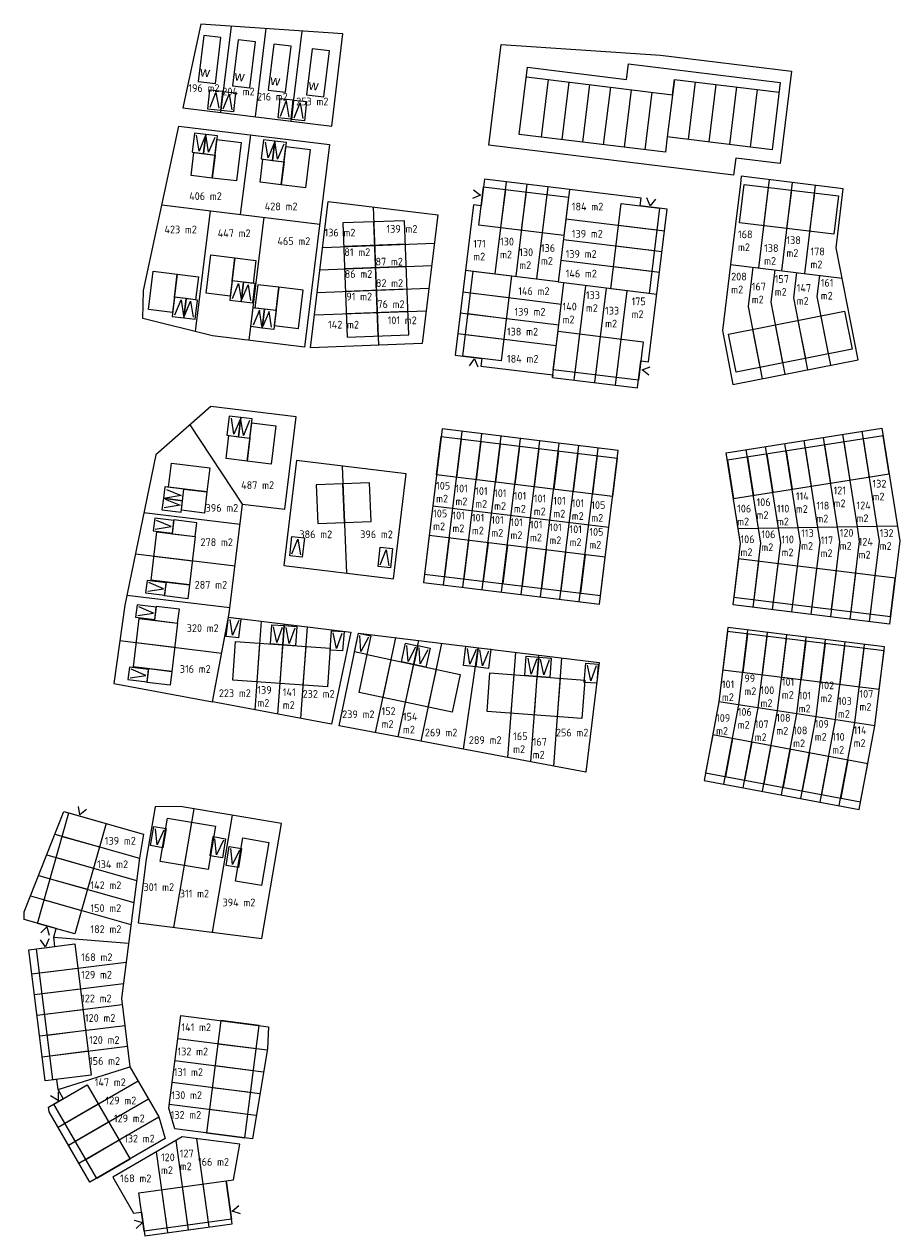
# Model space of a CAD drawing. Header units: metres. Extents: x 205799 to 208906, y 476485 to 477245.
# Tile 3 of 12: x 206230 to 206457, y 476903 to 477217. Entities that reach past the tile are written whole.
import ezdxf

# ---------------------------------------------------------------- set-up
doc = ezdxf.new("R2010")
doc.units = ezdxf.units.M
doc.layers.get('0').update_dxf_attribs({"linetype": 'CONTINUOUS'})
for name, color, linetype, lineweight, true_color in [('N-PV-OG-APPARTEMENT-G', 252, 'CONTINUOUS', 0, 0x696969), ('N-PV-OG-KAVEL_KAVELGRENS-G', 7, 'CONTINUOUS', 13, 0xff4000), ('N-PV-OG-KAVEL_TUSSENGRENS-G', 7, 'CONTINUOUS', 13, 0xff4000)]:
    doc.layers.add(name, color=color, linetype=linetype, lineweight=lineweight, true_color=true_color)
for name, color, linetype, lineweight in [('N-PV-OG-KAVEL_BERGING-G', 161, 'CONTINUOUS', 0), ('N-PV-OG-KAVEL_ENTREE-S', 7, 'CONTINUOUS', 0), ('N-PV-OG-KAVEL_OPPERVLAK-T', 7, 'CONTINUOUS', 0), ('N-PV-OG-KAVEL_PARKEERPLAATS-S', 253, 'CONTINUOUS', 0), ('N-PV-OG-WONING-G', 80, 'CONTINUOUS', 13), ('N-PV-OG-WONINGCATEGORIE-T', 7, 'CONTINUOUS', 0)]:
    doc.layers.add(name, color=color, linetype=linetype, lineweight=lineweight)
doc.styles.add('NLCS-ISO-M200-T50', font='NLCS-ISO.ttf')
doc.styles.add('verklaring', font='arial.ttf', dxfattribs={"height": 2.5})

# ---------------------------------------------------------------- blocks, each defined once
blk = doc.blocks.new('entree')
at = {"extrusion": (0, 0, -1), "flags": 128}
blk.add_lwpolyline([(1.12, -1.95), (0, 0), (-1.12, -1.95)], dxfattribs=at)
blk = doc.blocks.new('pp prive1')
at = {"color": 0, "linetype": 'ByBlock', "lineweight": -2, "extrusion": (0, 0, -1), "flags": 128}
for points in [[(1.62, 0.5), (-1.62, 0.5), (-1.62, -4.5), (1.62, -4.5), (1.62, 0.5)], [(1.12, -4), (0, 0), (-1.13, -4)]]:
    blk.add_lwpolyline(points, dxfattribs=at)
blk = doc.blocks.new('pp prive21')
at = {"color": 0, "linetype": 'ByBlock', "lineweight": -2}
for p, q in [((3, -5), (3, 0)), ((3, 0), (3, -5))]:
    blk.add_line(p, q, dxfattribs=at)
at = {"color": 0, "linetype": 'ByBlock', "lineweight": -2, "flags": 128}
blk.add_lwpolyline([(0, -5), (3, -5), (6, -5), (6, 0), (3, 0), (0, 0), (0, -5)], dxfattribs=at)
at = {"color": 0, "linetype": 'ByBlock', "lineweight": -2, "extrusion": (0, 0, -1), "flags": 128}
for points in [[(-0.63, -4.5), (-1.75, -0.5), (-2.88, -4.5)], [(-3.13, -4.5), (-4.25, -0.5), (-5.38, -4.5)]]:
    blk.add_lwpolyline(points, dxfattribs=at)

msp = doc.modelspace()

# ---------------------------------------------------------------- linework, layer by layer
at = {"layer": 'N-PV-OG-APPARTEMENT-G', "flags": 128}
for points in [[(206360.22, 477202.89), (206398.04, 477198.26), (206398.53, 477202.24), (206425.62, 477198.92)], [(206365.88, 477202.2), (206364.06, 477187.31)], [(206371.24, 477201.54), (206369.42, 477186.65)], [(206376.6, 477200.89), (206374.78, 477186)], [(206381.96, 477200.23), (206380.14, 477185.34)], [(206387.32, 477199.57), (206385.5, 477184.68)], [(206398.53, 477202.24), (206396.7, 477187.35)], [(206403.89, 477201.58), (206402.06, 477186.69)], [(206409.25, 477200.93), (206407.42, 477186.04)], [(206414.61, 477200.27), (206412.78, 477185.38)], [(206419.97, 477199.61), (206418.14, 477184.73)], [(206392.68, 477198.92), (206390.86, 477184.03)]]:
    msp.add_lwpolyline(points, dxfattribs=at)
at = {"layer": 'N-PV-OG-KAVEL_BERGING-G', "flags": 128}
for points in [[(206274.2, 477183.34), (206279.66, 477182.67), (206278.93, 477176.72), (206273.47, 477177.39), (206274.2, 477183.34)], [(206292.06, 477181.58), (206297.52, 477180.91), (206296.79, 477174.95), (206291.33, 477175.62), (206292.06, 477181.58)], [(206289.52, 477149.45), (206284.06, 477150.11), (206284.79, 477156.07), (206290.25, 477155.4), (206289.52, 477149.45)], [(206274.62, 477145.2), (206269.17, 477145.87), (206269.89, 477151.83), (206275.35, 477151.16), (206274.62, 477145.2)], [(206289.98, 477143.16), (206295.44, 477142.49), (206296.17, 477148.45), (206290.71, 477149.11), (206289.98, 477143.16)], [(206283.23, 477110.09), (206288.68, 477109.42), (206287.96, 477103.47), (206282.5, 477104.14), (206283.23, 477110.09)], [(206270.94, 477090.75), (206271.61, 477096.21), (206277.56, 477095.48), (206276.9, 477090.02), (206270.94, 477090.75)], [(206274.53, 477083.95), (206274.97, 477087.52), (206269.02, 477088.25), (206268.58, 477084.68), (206274.53, 477083.95)], [(206273, 477071.44), (206272.57, 477067.87), (206266.61, 477068.6), (206267.05, 477072.17), (206273, 477071.44)], [(206269.97, 477061.55), (206270.41, 477065.12), (206264.45, 477065.85), (206264.02, 477062.28), (206269.97, 477061.55)], [(206268.44, 477049.04), (206268, 477045.47), (206262.05, 477046.2), (206262.48, 477049.77), (206268.44, 477049.04)]]:
    msp.add_lwpolyline(points, dxfattribs=at)
at = {"layer": 'N-PV-OG-KAVEL_KAVELGRENS-G', "flags": 128}
for points in [[(206275.98, 477216.51), (206271.32, 477194.88), (206309.84, 477190.16), (206312.76, 477214.03), (206275.98, 477216.51)], [(206353.73, 477211.27), (206394.96, 477208.5), (206428.81, 477204.36), (206425.89, 477180.49), (206414.4, 477181.89), (206413.86, 477177.43), (206350.53, 477185.18), (206353.73, 477211.27)], [(206260.94, 477140.4), (206261.13, 477147.6), (206270.3, 477190.16), (206309.26, 477185.4), (206302.84, 477132.99), (206279.02, 477135.9), (206260.94, 477140.4)], [(206396.66, 477168.65), (206389.71, 477169.5), (206389.96, 477171.49), (206349.36, 477176.46), (206348.51, 477169.51), (206346.53, 477169.75), (206341.8, 477130.84), (206341.8, 477130.84), (206348.71, 477130.01), (206348.47, 477128.02), (206367.03, 477125.75), (206366.95, 477125.14), (206388.99, 477122.44), (206389.84, 477129.39), (206391.83, 477129.14), (206396.66, 477168.65)], [(206413.05, 477154.35), (206410.95, 477137.25), (206413.69, 477123.31), (206446.07, 477129.66), (206440.39, 477158.61), (206440.39, 477158.61), (206442.24, 477173.95), (206415.84, 477177.18), (206415.6, 477175.2), (206413.05, 477154.35)], [(206308.96, 477170.62), (206337.34, 477167.15), (206333.27, 477133.91), (206304.33, 477132.8), (206308.96, 477170.62)], [(206256.28, 477066.17), (206253.43, 477045.97), (206279.02, 477041.16), (206283.32, 477064.07), (206286.78, 477092.36), (206297.7, 477091.02), (206300.62, 477114.89), (206278.57, 477117.59), (206264.35, 477105.06), (206256.28, 477066.17)], [(206383.98, 477106.23), (206338.44, 477111.8), (206338.44, 477111.8), (206333.57, 477072.02), (206333.57, 477072.02), (206379.11, 477066.45), (206383.98, 477106.23)], [(206454.22, 477061.28), (206413.7, 477066.24), (206413.7, 477066.24), (206415.65, 477082.13), (206411.94, 477105.65), (206452.26, 477112.01), (206456.86, 477082.85), (206454.22, 477061.28)], [(206329.14, 477100.14), (206300.75, 477103.62), (206297.43, 477076.45), (206325.81, 477072.97), (206329.14, 477100.14)], [(206283.13, 477063.08), (206314.78, 477059.21), (206309.78, 477035.38), (206279.02, 477041.16), (206283.13, 477063.08)], [(206311.75, 477035.01), (206316.77, 477058.97), (206379.08, 477051.34), (206375.61, 477023.02), (206311.75, 477035.01)], [(206452.9, 477055.42), (206412.38, 477060.38), (206410.04, 477041.2), (206406.23, 477020.84), (206446.35, 477013.36), (206450.4, 477034.96), (206452.9, 477055.42)], [(206230.27, 476986.89), (206240.55, 477012.8), (206261.13, 477006.96), (206260.07, 477000.71), (206255.43, 476964.39), (206257.63, 476946.77), (206265.14, 476933.8), (206266.78, 476928.16), (206247.29, 476916.88), (206236.72, 476935.13), (206236.57, 476936.33), (206240.38, 476938.53), (206239.03, 476940.85), (206238.7, 476943.49), (206235.73, 476943.12), (206231.49, 476977.05), (206238.21, 476977.89), (206237.91, 476980.27), (206238.54, 476982.5), (206230.29, 476984.85), (206230.27, 476986.89)], [(206270.59, 477014.12), (206264.16, 477014.04), (206261.86, 477000.45), (206259.75, 476984), (206291.77, 476979.91), (206296.82, 477009.68), (206270.59, 477014.12)], [(206267.69, 476936.03), (206270.76, 476960.03), (206293.48, 476957.13), (206293.22, 476951.52), (206289.31, 476928.12), (206269.24, 476930.69), (206267.69, 476936.03)], [(206271.17, 476928.63), (206253.19, 476918.21), (206258.58, 476908.89), (206260.64, 476909.18), (206260.64, 476909.18), (206261.49, 476903.03), (206284.07, 476906.16), (206282.54, 476917.25), (206284.44, 476917.52), (206286.03, 476926.72), (206271.17, 476928.63)]]:
    msp.add_lwpolyline(points, dxfattribs=at)
at = {"layer": 'N-PV-OG-KAVEL_TUSSENGRENS-G'}
for p, q in [((206395.31, 477157.63), (206369.81, 477160.75)), ((206394.66, 477152.27), (206369.15, 477155.39)), ((206413.05, 477154.35), (206441.92, 477150.81)), ((206418.84, 477153.64), (206417.59, 477143.44)), ((206424.5, 477152.95), (206423.47, 477144.59)), ((206430.16, 477152.25), (206429.36, 477145.75)), ((206436.08, 477151.53), (206435.41, 477146.07)), ((206343.77, 477147.23), (206369.28, 477144.11)), ((206372.61, 477124.44), (206375.6, 477148.86)), ((206383.33, 477123.13), (206386.32, 477147.55)), ((206342.46, 477136.51), (206367.96, 477133.39)), ((206338.76, 477071.38), (206343.63, 477111.17)), ((206343.79, 477070.77), (206348.66, 477110.55)), ((206348.81, 477070.16), (206353.68, 477109.94)), ((206353.83, 477069.54), (206358.7, 477109.32)), ((206358.85, 477068.93), (206363.72, 477108.71)), ((206435.66, 477086.28), (206432.1, 477108.83)), ((206440.77, 477086.37), (206437.1, 477109.62)), ((206445.88, 477086.45), (206442.1, 477110.4)), ((206450.98, 477086.54), (206447.1, 477111.19)), ((206363.88, 477068.31), (206368.75, 477108.09)), ((206368.9, 477067.7), (206373.77, 477107.48)), ((206373.92, 477067.08), (206378.79, 477106.86)), ((206420.33, 477086.02), (206417.11, 477106.46)), ((206425.44, 477086.11), (206422.11, 477107.25)), ((206430.55, 477086.19), (206427.11, 477108.04)), ((206336.01, 477091.91), (206381.55, 477086.34)), ((206456.26, 477086.63), (206415.05, 477085.93)), ((206420.93, 477082.22), (206420.33, 477086.02)), ((206426.04, 477082.31), (206425.44, 477086.11)), ((206431.15, 477082.4), (206430.55, 477086.19)), ((206436.26, 477082.49), (206435.66, 477086.28)), ((206441.36, 477082.58), (206440.77, 477086.37)), ((206446.47, 477082.67), (206445.88, 477086.45)), ((206451.58, 477082.75), (206450.98, 477086.54)), ((206418.89, 477065.6), (206420.93, 477082.22)), ((206423.92, 477064.99), (206426.04, 477082.31)), ((206428.94, 477064.37), (206431.15, 477082.4)), ((206433.96, 477063.76), (206436.26, 477082.49)), ((206438.98, 477063.14), (206441.36, 477082.58)), ((206444.01, 477062.53), (206446.47, 477082.67)), ((206449.03, 477061.92), (206451.58, 477082.75)), ((206415.21, 477040.4), (206417.57, 477059.74)), ((206420.22, 477039.63), (206422.6, 477059.13)), ((206425.22, 477038.85), (206427.62, 477058.51)), ((206254.99, 477057.03), (206281.45, 477053.79)), ((206430.22, 477038.08), (206432.64, 477057.9)), ((206435.23, 477037.3), (206437.66, 477057.29)), ((206440.23, 477036.53), (206442.69, 477056.67)), ((206445.23, 477035.76), (206447.71, 477056.06)), ((206450.4, 477034.96), (206410.04, 477041.2)), ((206411.37, 477019.88), (206415.21, 477040.4)), ((206416.34, 477018.96), (206420.22, 477039.63)), ((206421.32, 477018.03), (206425.22, 477038.85)), ((206426.29, 477017.1), (206430.22, 477038.08)), ((206431.26, 477016.17), (206435.23, 477037.3)), ((206436.24, 477015.25), (206440.23, 477036.53)), ((206441.21, 477014.32), (206445.23, 477035.76)), ((206238.21, 477006.92), (206260.07, 477000.71)), ((206236.1, 477001.6), (206259.34, 476994.99)), ((206233.99, 476996.27), (206258.61, 476989.27)), ((206293.14, 476951.02), (206269.98, 476953.98)), ((206239.03, 476940.85), (206257.63, 476946.77)), ((206292.2, 476945.39), (206269.26, 476948.33)), ((206291.26, 476939.77), (206268.54, 476942.67)), ((206290.31, 476934.14), (206267.81, 476937.02))]:
    msp.add_line(p, q, dxfattribs=at)
at = {"layer": 'N-PV-OG-KAVEL_TUSSENGRENS-G', "flags": 128}
for points in [[(206283.81, 477215.98), (206281.08, 477193.68)], [(206292.8, 477215.37), (206290.01, 477192.59)], [(206302.1, 477214.75), (206299.25, 477191.46)], [(206288.87, 477187.89), (206286.18, 477167.3)], [(206355.02, 477175.76), (206352.1, 477151.96)], [(206360.38, 477175.11), (206357.46, 477151.3)], [(206423.09, 477176.3), (206420.29, 477153.46)], [(206429.04, 477175.57), (206426.25, 477152.73)], [(206435, 477174.84), (206432.2, 477152)], [(206365.74, 477174.45), (206362.82, 477150.64)], [(206371.4, 477173.76), (206368.46, 477149.74)], [(206265.91, 477169.78), (206306.73, 477164.78)], [(206274.62, 477137), (206278.44, 477168.25)], [(206320.56, 477169.2), (206321.92, 477133.48)], [(206288.45, 477134.75), (206292.34, 477166.55)], [(206395.97, 477162.99), (206370.46, 477166.11)], [(206307.51, 477158.77), (206336.45, 477159.88)], [(206306.79, 477152.94), (206335.74, 477154.05)], [(206344.46, 477152.89), (206368.48, 477149.95)], [(206366.95, 477125.14), (206369.94, 477149.56)], [(206393.96, 477146.61), (206368.46, 477149.74)], [(206306.08, 477147.11), (206335.02, 477148.22)], [(206377.97, 477123.79), (206380.96, 477148.21)], [(206417.59, 477143.44), (206421.24, 477124.79)], [(206423.47, 477144.59), (206427.13, 477125.95)], [(206429.36, 477145.75), (206433.02, 477127.1)], [(206435.41, 477146.07), (206438.91, 477128.26)], [(206305.37, 477141.28), (206334.31, 477142.39)], [(206343.11, 477141.86), (206368.62, 477138.74)], [(206286.78, 477092.36), (206273.21, 477112.86)], [(206312.58, 477102.17), (206313.63, 477074.46)], [(206261.26, 477090.21), (206286.15, 477087.16)], [(206259.04, 477079.5), (206284.82, 477076.34)], [(206256.83, 477068.82), (206283.5, 477065.56)], [(206290, 477039.1), (206291.64, 477062.04)], [(206295.93, 477037.98), (206297.6, 477061.31)], [(206301.87, 477036.87), (206303.56, 477060.58)], [(206321.18, 477033.24), (206326.42, 477057.78)], [(206327.08, 477032.13), (206332.4, 477057.05)], [(206332.98, 477031.03), (206338.38, 477056.32)], [(206343.92, 477028.97), (206347.79, 477055.17)], [(206355.45, 477026.8), (206357.52, 477053.98)], [(206361.38, 477025.69), (206363.48, 477053.25)], [(206367.31, 477024.58), (206369.44, 477052.52)], [(206274.14, 477013.52), (206268.94, 476982.83)], [(206284.05, 477011.84), (206278.92, 476981.55)], [(206231.88, 476990.95), (206257.88, 476983.56)], [(206237.91, 476980.27), (206257.26, 476978.74)], [(206232.27, 476970.8), (206256.64, 476973.84)], [(206232.94, 476965.44), (206255.93, 476968.31)], [(206233.61, 476960.09), (206255.62, 476962.83)], [(206234.28, 476954.73), (206256.29, 476957.47)], [(206234.95, 476949.37), (206256.96, 476952.11)], [(206239.02, 476931.16), (206259.73, 476943.14)], [(206241.73, 476926.48), (206262.43, 476938.47)], [(206244.43, 476921.81), (206265.14, 476933.8)], [(206272.78, 476904.6), (206269.58, 476927.7)], [(206278.13, 476905.34), (206274.97, 476928.14)], [(206267.43, 476903.86), (206264.53, 476924.78)]]:
    msp.add_lwpolyline(points, dxfattribs=at)
at = {"layer": 'N-PV-OG-WONING-G'}
for p, q in [((206354.78, 477173.78), (206353.56, 477163.85)), ((206360.14, 477173.12), (206358.92, 477163.19)), ((206365.5, 477172.46), (206364.28, 477162.54)), ((206422.84, 477174.31), (206421.63, 477164.38)), ((206428.8, 477173.58), (206427.58, 477163.66)), ((206434.76, 477172.85), (206433.54, 477162.93)), ((206393.98, 477163.24), (206384.06, 477164.45)), ((206393.33, 477157.88), (206383.4, 477159.09)), ((206392.67, 477152.52), (206382.75, 477153.73)), ((206345.75, 477146.99), (206355.68, 477145.78)), ((206345.09, 477141.62), (206355.02, 477140.4)), ((206436.4, 477141.01), (206438.33, 477131.2)), ((206418.74, 477137.55), (206420.66, 477127.74)), ((206424.63, 477138.7), (206426.55, 477128.89)), ((206430.52, 477139.86), (206432.44, 477130.05)), ((206344.44, 477136.27), (206354.37, 477135.06)), ((206372.86, 477126.43), (206374.07, 477136.36)), ((206378.22, 477125.77), (206379.43, 477135.7)), ((206383.58, 477125.12), (206384.79, 477135.04)), ((206343.39, 477109.18), (206342.18, 477099.26)), ((206447.41, 477109.21), (206448.97, 477099.34)), ((206348.41, 477108.57), (206347.2, 477098.64)), ((206353.44, 477107.95), (206352.22, 477098.03)), ((206358.46, 477107.34), (206357.24, 477097.41)), ((206363.48, 477106.72), (206362.27, 477096.8)), ((206368.5, 477106.11), (206367.29, 477096.18)), ((206373.53, 477105.49), (206372.31, 477095.57)), ((206427.42, 477106.06), (206428.97, 477096.19)), ((206432.41, 477106.85), (206433.97, 477096.97)), ((206437.41, 477107.64), (206438.97, 477097.76)), ((206442.41, 477108.43), (206443.97, 477098.55)), ((206378.55, 477104.88), (206377.33, 477094.95)), ((206417.42, 477104.49), (206418.98, 477094.61)), ((206422.42, 477105.28), (206423.98, 477095.4)), ((206312.76, 477097.57), (206305.86, 477097.31)), ((206305.86, 477097.31), (206306.24, 477087.31)), ((206319.65, 477097.83), (206312.76, 477097.57)), ((206313.13, 477087.57), (206312.76, 477097.57)), ((206312.76, 477097.57), (206313.13, 477087.57)), ((206320.03, 477087.83), (206319.65, 477097.83)), ((206306.24, 477087.31), (206313.13, 477087.57)), ((206313.13, 477087.57), (206320.03, 477087.83)), ((206340.25, 477083.54), (206339.04, 477073.62)), ((206345.27, 477082.93), (206344.06, 477073)), ((206350.3, 477082.31), (206349.08, 477072.39)), ((206355.32, 477081.7), (206354.1, 477071.77)), ((206360.34, 477081.08), (206359.13, 477071.16)), ((206365.36, 477080.47), (206364.15, 477070.54)), ((206263.84, 477078.91), (206273.77, 477077.69)), ((206370.39, 477079.85), (206369.17, 477069.93)), ((206375.41, 477079.24), (206374.19, 477069.31)), ((206419.14, 477067.59), (206420.36, 477077.52)), ((206424.16, 477066.97), (206425.38, 477076.9)), ((206429.18, 477066.36), (206430.4, 477076.29)), ((206434.21, 477065.74), (206435.43, 477075.67)), ((206439.23, 477065.13), (206440.45, 477075.06)), ((206444.25, 477064.51), (206445.47, 477074.44)), ((206449.27, 477063.9), (206450.49, 477073.83)), ((206417.45, 477058.73), (206416.24, 477048.8)), ((206259.28, 477056.51), (206269.21, 477055.29)), ((206290.52, 477046.38), (206291.23, 477056.35)), ((206296.5, 477045.95), (206297.21, 477055.93)), ((206302.49, 477045.52), (206303.2, 477055.5)), ((206422.47, 477058.11), (206421.26, 477048.19)), ((206427.5, 477057.5), (206426.28, 477047.57)), ((206432.52, 477056.88), (206431.31, 477046.96)), ((206437.54, 477056.27), (206436.33, 477046.34)), ((206442.56, 477055.65), (206441.35, 477045.73)), ((206447.59, 477055.04), (206446.37, 477045.11)), ((206323.12, 477042.3), (206325.2, 477052.08)), ((206328.98, 477041.05), (206331.07, 477050.83)), ((206334.85, 477039.79), (206336.94, 477049.57)), ((206356.32, 477038.24), (206357.08, 477048.21)), ((206362.3, 477037.78), (206363.06, 477047.75)), ((206368.28, 477037.33), (206369.04, 477047.3)), ((206413.58, 477031.7), (206411.74, 477021.87)), ((206418.56, 477030.77), (206416.71, 477020.94)), ((206423.53, 477029.84), (206421.69, 477020.01)), ((206428.5, 477028.9), (206426.66, 477019.08)), ((206433.48, 477027.97), (206431.63, 477018.14)), ((206438.45, 477027.04), (206436.61, 477017.21)), ((206443.42, 477026.11), (206441.58, 477016.28)), ((206240.13, 477006.38), (206249.75, 477003.64)), ((206284.96, 476994.78), (206286.86, 477005.97)), ((206286.86, 477005.97), (206293.56, 477004.83)), ((206293.56, 477004.83), (206291.67, 476993.65)), ((206238.58, 477000.89), (206248.2, 476998.16)), ((206237.02, 476995.41), (206246.64, 476992.68)), ((206291.67, 476993.65), (206284.96, 476994.78)), ((206235.46, 476989.93), (206245.08, 476987.19)), ((206234.26, 476971.05), (206244.18, 476972.29)), ((206234.93, 476965.69), (206244.85, 476966.93)), ((206235.59, 476960.33), (206245.52, 476961.57)), ((206236.26, 476954.97), (206246.19, 476956.21)), ((206290.32, 476951.38), (206280.4, 476952.65)), ((206236.93, 476949.62), (206246.85, 476950.85)), ((206289.59, 476945.73), (206279.68, 476946.99)), ((206288.87, 476940.07), (206278.95, 476941.34)), ((206240.75, 476932.16), (206249.41, 476937.17)), ((206288.15, 476934.42), (206278.23, 476935.69)), ((206243.46, 476927.49), (206252.11, 476932.5)), ((206246.17, 476922.81), (206254.82, 476927.82)), ((206267.27, 476905.05), (206265.89, 476914.95)), ((206272.62, 476905.79), (206271.24, 476915.69)), ((206277.97, 476906.53), (206276.59, 476916.43))]:
    msp.add_line(p, q, dxfattribs=at)
at = {"layer": 'N-PV-OG-WONING-G', "flags": 128}
for points in [[(206275.26, 477201.68), (206279.73, 477201.14), (206281.18, 477213.05), (206276.72, 477213.59), (206275.26, 477201.68)], [(206284.19, 477200.59), (206288.66, 477200.04), (206290.12, 477211.95), (206285.65, 477212.5), (206284.19, 477200.59)], [(206293.43, 477199.46), (206297.89, 477198.91), (206299.35, 477210.82), (206294.88, 477211.37), (206293.43, 477199.46)], [(206303.35, 477198.24), (206307.82, 477197.7), (206309.28, 477209.61), (206304.81, 477210.15), (206303.35, 477198.24)], [(206360.52, 477205.37), (206386.13, 477202.24), (206386.62, 477206.22), (206425.93, 477201.4), (206423.8, 477184.03), (206396.7, 477187.35), (206396.22, 477183.37), (206358.4, 477188), (206360.52, 477205.37)], [(206280.14, 477186.64), (206286.4, 477185.88), (206285.18, 477175.95), (206278.93, 477176.72), (206280.14, 477186.64)], [(206298.01, 477184.88), (206304.26, 477184.11), (206303.05, 477174.19), (206296.79, 477174.95), (206298.01, 477184.88)], [(206369.94, 477161.84), (206347.9, 477164.54), (206349.12, 477174.47), (206371.15, 477171.77), (206369.94, 477161.84)], [(206439.79, 477162.16), (206415.38, 477165.15), (206416.59, 477175.08), (206441.01, 477172.09), (206439.79, 477162.16)], [(206382.05, 477148.07), (206384.75, 477170.11), (206394.68, 477168.89), (206391.98, 477146.86), (206382.05, 477148.07)], [(206329.83, 477136.11), (206328.7, 477165.68), (206312.71, 477165.08), (206313.84, 477135.5), (206329.83, 477136.11)], [(206321.83, 477135.8), (206320.71, 477165.38)], [(206328.93, 477159.59), (206312.94, 477158.98)], [(206283.57, 477146.14), (206277.32, 477146.91), (206278.53, 477156.84), (206284.79, 477156.07), (206283.57, 477146.14)], [(206268.68, 477141.9), (206262.43, 477142.67), (206263.64, 477152.59), (206269.89, 477151.83), (206268.68, 477141.9)], [(206329.15, 477153.8), (206313.16, 477153.18)], [(206356.37, 477151.43), (206353.67, 477129.4), (206343.75, 477130.61), (206346.45, 477152.65), (206356.37, 477151.43)], [(206294.95, 477138.52), (206301.21, 477137.75), (206302.42, 477147.68), (206296.17, 477148.45), (206294.95, 477138.52)], [(206329.37, 477148), (206313.39, 477147.39)], [(206329.6, 477142.2), (206313.61, 477141.59)], [(206412.56, 477136.34), (206442.59, 477142.23), (206444.51, 477132.41), (206414.48, 477126.52), (206412.56, 477136.34)], [(206368.41, 477137.05), (206390.45, 477134.35), (206389.23, 477124.42), (206367.2, 477127.12), (206368.41, 477137.05)], [(206289.17, 477113.39), (206295.42, 477112.63), (206294.21, 477102.7), (206287.96, 477103.47), (206289.17, 477113.39)], [(206382.52, 477094.32), (206336.98, 477099.89), (206338.2, 477109.82), (206383.74, 477104.24), (206382.52, 477094.32)], [(206452.58, 477110.03), (206412.25, 477103.67), (206413.81, 477093.79), (206454.13, 477100.15), (206452.58, 477110.03)], [(206267.64, 477096.69), (206268.4, 477102.95), (206278.33, 477101.73), (206277.56, 477095.48), (206267.64, 477096.69)], [(206274.53, 477083.95), (206273, 477071.44), (206263.08, 477072.66), (206264.61, 477085.16), (206274.53, 477083.95)], [(206380.6, 477078.6), (206335.06, 477084.18), (206333.85, 477074.25), (206379.39, 477068.68), (206380.6, 477078.6)], [(206455.68, 477073.19), (206415.16, 477078.15), (206413.95, 477068.23), (206454.46, 477063.26), (206455.68, 477073.19)], [(206269.97, 477061.55), (206268.44, 477049.04), (206258.51, 477050.26), (206260.05, 477062.76), (206269.97, 477061.55)], [(206452.78, 477054.4), (206412.26, 477059.36), (206411.04, 477049.44), (206451.56, 477044.48), (206452.78, 477054.4)], [(206284.95, 477056.8), (206309.48, 477055.05), (206308.77, 477045.08), (206284.23, 477046.83), (206284.95, 477056.8)], [(206319.04, 477053.39), (206343.1, 477048.26), (206341.01, 477038.48), (206316.95, 477043.61), (206319.04, 477053.39)], [(206350.79, 477048.69), (206375.32, 477046.82), (206374.57, 477036.85), (206350.04, 477038.71), (206350.79, 477048.69)], [(206448.56, 477025.14), (206408.44, 477032.66), (206406.6, 477022.84), (206446.72, 477015.32), (206448.56, 477025.14)], [(206251.47, 477009.7), (206243.36, 476981.13), (206233.74, 476983.86), (206241.85, 477012.43), (206251.47, 477009.7)], [(206279.76, 477008.99), (206277.87, 476997.81), (206265.45, 476999.91), (206267.34, 477011.1), (206279.76, 477008.99)], [(206273.55, 477010.04), (206271.66, 476998.86)], [(206243.4, 476978.54), (206247.63, 476944.6), (206237.71, 476943.36), (206233.48, 476977.3), (206243.4, 476978.54)], [(206281.17, 476958.7), (206277.45, 476929.64), (206287.37, 476928.37), (206291.09, 476957.43), (206291.09, 476957.43), (206281.17, 476958.7)], [(206246.55, 476942.1), (206257.68, 476922.89), (206249.02, 476917.88), (206237.9, 476937.09), (206246.55, 476942.1)], [(206259.95, 476914.13), (206282.54, 476917.26), (206283.91, 476907.35), (206261.32, 476904.22), (206259.95, 476914.13)]]:
    msp.add_lwpolyline(points, dxfattribs=at)

# ---------------------------------------------------------------- block references
at = {"layer": 'N-PV-OG-KAVEL_ENTREE-S'}
for p, rotation in [((206348.35, 477172.27), 262.8376130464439), ((206392.25, 477169.48), 171.758636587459), ((206346.84, 477129.91), 352.2209219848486), ((206390.16, 477127.11), 80.20198195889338), ((206244.7, 477011.92), 159.7342091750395), ((206236.16, 476983.01), 345.2683004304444), ((206235.8, 476977.82), 187.293824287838), ((206239.03, 476938.04), 208.9456697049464), ((206284.12, 476909.41), 101.5781448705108), ((206260.9, 476906.45), 282.9577433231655)]:
    msp.add_blockref('entree', p, dxfattribs=dict(at, rotation=rotation))
at = {"layer": 'N-PV-OG-KAVEL_PARKEERPLAATS-S'}
for name, p, rotation in [('pp prive1', (206279.89, 477198.87), 353.9402522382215), ('pp prive1', (206283.32, 477198.45), 353.9402522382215), ('pp prive1', (206298.09, 477196.59), 353.9402522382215), ('pp prive1', (206301.64, 477196.19), 353.9402522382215), ('pp prive21', (206279.66, 477182.67), 173.0200325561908), ('pp prive21', (206297.52, 477180.91), 173.0200325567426), ('pp prive21', (206284.06, 477150.11), 353.0200956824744), ('pp prive21', (206269.17, 477145.87), 353.0200956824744), ('pp prive21', (206288.68, 477109.42), 173.0200956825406), ('pp prive21', (206271.61, 477096.21), 263.0200956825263), ('pp prive1', (206301.1, 477083.3), 353.9402522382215), ('pp prive1', (206323.92, 477080.51), 353.9402522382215), ('pp prive1', (206284.2, 477058.42), 173.0200956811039), ('pp prive1', (206295.63, 477056.54), 175.9099455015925), ('pp prive1', (206298.87, 477056.31), 175.9099455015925), ('pp prive1', (206311.1, 477054.97), 175.9099455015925), ('pp prive1', (206317.42, 477054.23), 167.9489989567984), ('pp prive1', (206329.59, 477051.65), 167.9489989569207), ('pp prive1', (206332.76, 477050.98), 167.9489989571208), ('pp prive1', (206345.63, 477050.9), 173.0200956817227), ('pp prive1', (206348.85, 477050.5), 173.0200956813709), ('pp prive1', (206361.48, 477048.37), 175.6485833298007), ('pp prive1', (206364.72, 477048.13), 175.6485833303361), ('pp prive1', (206376.87, 477046.6), 175.648583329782), ('pp prive1', (206264.65, 477004.21), 170.3812653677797), ('pp prive1', (206280.03, 477001.6), 170.3812653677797), ('pp prive1', (206284.17, 476999.08), 170.3812653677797)]:
    msp.add_blockref(name, p, dxfattribs=dict(at, rotation=rotation))
at = {"layer": 'N-PV-OG-KAVEL_PARKEERPLAATS-S', "extrusion": (0, 0, -1)}
for name, p, rotation in [('pp prive21', (-206295.44, 477142.49), 6.981131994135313), ('pp prive1', (-206268.3, 477086.52), 96.9797398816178), ('pp prive1', (-206266.33, 477070.44), 96.9797398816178), ('pp prive1', (-206263.74, 477064.12), 96.9797398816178), ('pp prive1', (-206261.77, 477048.04), 96.9797398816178)]:
    msp.add_blockref(name, p, dxfattribs=dict(at, rotation=rotation))

# ---------------------------------------------------------------- texts
at = {"layer": 'N-PV-OG-KAVEL_OPPERVLAK-T', "color": 7, "char_height": 2, "attachment_point": 1, "style": 'NLCS-ISO-M200-T50'}
for s, insert in [('196 m2', (206272.74, 477200.98)), ('204 m2', (206281.54, 477200.09)), ('216 m2', (206290.51, 477198.76)), ('253 m2', (206300.64, 477197.52)), ('406 m2', (206272.96, 477173.03)), ('428 m2', (206292.5, 477170.37)), ('184 m2', (206371.99, 477170.32)), ('423 m2', (206266.56, 477164.41)), ('447 m2', (206280.33, 477163.43)), ('136 m2', (206307.99, 477163.59)), ('139 m2', (206324.01, 477164.55)), ('139 m2', (206371.99, 477163.3)), ('168\\Pm2', (206414.99, 477163.14)), ('465 m2', (206295.79, 477161.39)), ('171\\Pm2', (206346.47, 477160.72)), ('130\\Pm2', (206353.41, 477161.27)), ('136\\Pm2', (206363.99, 477159.61)), ('138\\Pm2', (206421.75, 477159.59)), ('138\\Pm2', (206427.52, 477161.63)), ('81 m2', (206313.11, 477158.54)), ('87 m2', (206321.18, 477156.08)), ('130\\Pm2', (206358.37, 477158.5)), ('139 m2', (206370.39, 477158.06)), ('178\\Pm2', (206433.74, 477158.7)), ('86 m2', (206313.21, 477152.88)), ('146 m2', (206370.39, 477152.99)), ('82 m2', (206321.27, 477150.53)), ('208\\Pm2', (206413.22, 477152.21)), ('167\\Pm2', (206418.55, 477149.63)), ('157\\Pm2', (206424.5, 477151.59)), ('161\\Pm2', (206436.41, 477150.61)), ('91 m2', (206313.62, 477147.05)), ('146 m2', (206358.13, 477148.45)), ('133\\Pm2', (206375.63, 477147.41)), ('147\\Pm2', (206430.19, 477149.27)), ('76 m2', (206321.68, 477145.07)), ('139 m2', (206357.15, 477143.12)), ('140\\Pm2', (206369.58, 477144.45)), ('133\\Pm2', (206380.6, 477143.39)), ('175\\Pm2', (206387.45, 477145.81)), ('101 m2', (206324.32, 477140.9)), ('142 m2', (206308.89, 477139.78)), ('138 m2', (206355.2, 477137.96)), ('184 m2', (206355.2, 477130.94)), ('487 m2', (206286.4, 477098.25)), ('105\\Pm2', (206336.86, 477098.1)), ('101\\Pm2', (206341.86, 477097.38)), ('101\\Pm2', (206346.97, 477096.73)), ('101\\Pm2', (206351.87, 477096.18)), ('121\\Pm2', (206439.73, 477096.88)), ('132\\Pm2', (206449.8, 477098.63)), ('101\\Pm2', (206356.98, 477095.49)), ('101\\Pm2', (206362.14, 477094.79)), ('101\\Pm2', (206367.19, 477094.21)), ('101\\Pm2', (206371.97, 477093.6)), ('105\\Pm2', (206377.02, 477093.1)), ('106\\Pm2', (206419.79, 477093.85)), ('114\\Pm2', (206429.97, 477095.41)), ('118\\Pm2', (206435.28, 477092.95)), ('124\\Pm2', (206445.66, 477093.02)), ('396 m2', (206277.21, 477092.36)), ('105\\Pm2', (206336.09, 477090.93)), ('101\\Pm2', (206341.08, 477090.41)), ('101\\Pm2', (206346.12, 477089.83)), ('106\\Pm2', (206414.77, 477092.17)), ('110\\Pm2', (206425.07, 477092.17)), ('101\\Pm2', (206351.14, 477089.24)), ('101\\Pm2', (206356.1, 477088.64)), ('101\\Pm2', (206361.15, 477088.05)), ('101\\Pm2', (206366.17, 477087.33)), ('101\\Pm2', (206371.39, 477086.84)), ('386 m2', (206301.48, 477085.53)), ('396 m2', (206317.22, 477085.53)), ('105\\Pm2', (206376.52, 477086.16)), ('106\\Pm2', (206415.63, 477084.24)), ('106\\Pm2', (206421.03, 477085.52)), ('110\\Pm2', (206426.25, 477084.2)), ('113\\Pm2', (206431.33, 477085.85)), ('117\\Pm2', (206436.38, 477083.98)), ('120\\Pm2', (206441.31, 477085.9)), ('124\\Pm2', (206446.21, 477083.6)), ('132\\Pm2', (206451.66, 477085.84)), ('278 m2', (206275.89, 477083.48)), ('287 m2', (206274.38, 477072.46)), ('320 m2', (206272.33, 477061.26)), ('316 m2', (206270.53, 477050.68)), ('101\\Pm2', (206410.82, 477046.72)), ('99\\Pm2', (206416.63, 477048.26)), ('101\\Pm2', (206426.33, 477047.32)), ('102\\Pm2', (206436.31, 477046.45)), ('223 m2', (206280.65, 477044.43)), ('139\\Pm2', (206290.61, 477045.25)), ('141\\Pm2', (206297.18, 477044.68)), ('232 m2', (206302.33, 477044.23)), ('100\\Pm2', (206420.81, 477045.18)), ('101\\Pm2', (206430.69, 477043.79)), ('107\\Pm2', (206446.42, 477044.25)), ('152\\Pm2', (206322.74, 477039.77)), ('103\\Pm2', (206440.85, 477042.38)), ('239 m2', (206312.55, 477038.96)), ('154\\Pm2', (206328.27, 477038.35)), ('109\\Pm2', (206409.32, 477038)), ('106\\Pm2', (206414.92, 477039.58)), ('108\\Pm2', (206424.9, 477038.04)), ('269 m2', (206333.96, 477034.24)), ('256 m2', (206367.88, 477034.22)), ('107\\Pm2', (206419.32, 477036.37)), ('108\\Pm2', (206429.26, 477034.79)), ('109\\Pm2', (206434.86, 477036.46)), ('114\\Pm2', (206444.91, 477034.85)), ('289 m2', (206345.34, 477032.29)), ('165\\Pm2', (206356.8, 477033.27)), ('167\\Pm2', (206361.86, 477031.84)), ('110\\Pm2', (206439.37, 477033.11)), ('139 m2', (206251.13, 477006.23)), ('134 m2', (206249.11, 477000.16)), ('142 m2', (206247.4, 476994.72)), ('301 m2', (206261.13, 476994.25)), ('311 m2', (206270.53, 476992.57)), ('394 m2', (206281.59, 476990.28)), ('150 m2', (206247.4, 476988.81)), ('182 m2', (206247.4, 476983.36)), ('168 m2', (206245, 476976.11)), ('129 m2', (206245, 476971.58)), ('122 m2', (206245, 476965.45)), ('120 m2', (206245.98, 476960.38)), ('141 m2', (206270.95, 476957.99)), ('120 m2', (206247.04, 476954.69)), ('156 m2', (206247.04, 476949.26)), ('132 m2', (206269.93, 476951.71)), ('131 m2', (206268.97, 476946.38)), ('147 m2', (206248.51, 476943.76)), ('130 m2', (206268.36, 476940.41)), ('129 m2', (206251.3, 476939.04)), ('129 m2', (206253.48, 476934.41)), ('132 m2', (206268.16, 476935.3)), ('132 m2', (206256.12, 476929.18)), ('120\\Pm2', (206265.66, 476924.33)), ('127\\Pm2', (206270.52, 476925.34)), ('166 m2', (206275.24, 476923.16)), ('168 m2', (206255.09, 476918.89))]:
    msp.add_mtext(s, dxfattribs=dict(at, insert=insert))
at = {"layer": 'N-PV-OG-WONINGCATEGORIE-T', "char_height": 2.5, "attachment_point": 1, "rotation": 353.0201, "style": 'verklaring'}
for insert in [(206275.99, 477205.55), (206284.93, 477204.46), (206294.16, 477203.33), (206304.08, 477202.11)]:
    msp.add_mtext('{\\C256;w}', dxfattribs=dict(at, insert=insert))

doc.saveas('drawing.dxf')
